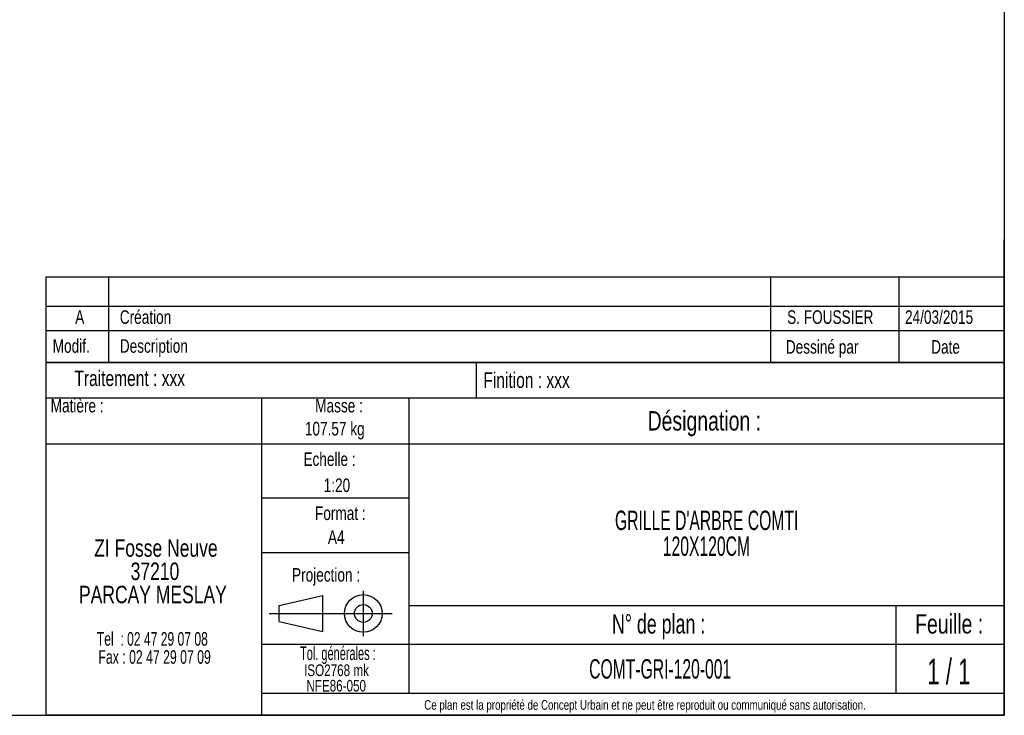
# Model space of a CAD drawing. Header units: millimetres. Extents: x 200 to 5740, y 200 to 4000.
# Tile 6 of 38: x 3052 to 5740, y 200 to 2100. Entities that reach past the tile are written whole.
import ezdxf

# ---------------------------------------------------------------- set-up
doc = ezdxf.new("R2010")
doc.units = ezdxf.units.MM
doc.header["$LTSCALE"] = 20
doc.layers.add('FORMAT', color=7, linetype='Continuous')
doc.styles.add('SLDTEXTSTYLE0', font='TXT', dxfattribs={"width": 0.605})
doc.styles.add('SLDTEXTSTYLE1', font='TXT', dxfattribs={"width": 0.75})
doc.styles.add('SLDTEXTSTYLE2', font='TXT', dxfattribs={"width": 0.666667})
doc.styles.add('SLDTEXTSTYLE3', font='TXT', dxfattribs={"width": 0.675})
doc.styles.add('SLDTEXTSTYLE4', font='TXT', dxfattribs={"width": 0.65})
doc.styles.add('SLDTEXTSTYLE5', font='TXT', dxfattribs={"width": 0.6875})

# ---------------------------------------------------------------- blocks, each defined once
blk = doc.blocks.new('SW_NOTE_0')
at = {"layer": 'FORMAT', "color": 0, "attachment_point": 2, "style": 'SLDTEXTSTYLE0'}
for s, insert, char_height in [("GRILLE D'ARBRE COMTI", (425.8, 68.2), 52.917), ('120X120CM', (425.2, -2.3), 52.92)]:
    blk.add_mtext(s, dxfattribs=dict(at, insert=insert, char_height=char_height))
blk = doc.blocks.new('SW_NOTE_0_1')
at = {"layer": 'FORMAT', "color": 0, "char_height": 31.75, "attachment_point": 2, "style": 'SLDTEXTSTYLE1'}
for s, insert in [('ISO2768 mk', (115.6, 40.9)), ('NFE86-050', (114.7, -1.4))]:
    blk.add_mtext(s, dxfattribs=dict(at, insert=insert))
blk = doc.blocks.new('SW_NOTE_0_2')
at = {"layer": 'FORMAT', "color": 0, "attachment_point": 2}
for s, insert, char_height, style in [('ZI Fosse Neuve', (221, 61.4), 47.625, 'SLDTEXTSTYLE1'), ('37210', (218.4, -2.1), 47.62, 'SLDTEXTSTYLE1'), ('PARCAY MESLAY', (212.8, -65.6), 47.625, 'SLDTEXTSTYLE1'), ('Tel  : 02 47 29 07 08', (211.3, -192.1), 37.042, 'SLDTEXTSTYLE2'), ('Fax : 02 47 29 07 09', (217.5, -241.5), 37.042, 'SLDTEXTSTYLE3')]:
    blk.add_mtext(s, dxfattribs=dict(at, insert=insert, char_height=char_height, style=style))

msp = doc.modelspace()

# ---------------------------------------------------------------- linework, layer by layer
at = {"layer": 'FORMAT', "color": 7}
for p, q in [((5740, 4000), (5740, 200)), ((5740, 1163.605), (5740, 1500)), ((5740, 1500), (5740, 1317.765)), ((3124.819, 1317.765), (3124.819, 1397.765)), ((3124.819, 1397.765), (5740, 1397.765)), ((3295.799, 1317.765), (3295.799, 1397.765)), ((5453.239, 1317.765), (5453.239, 1397.765)), ((5740, 1317.765), (5740, 1397.765)), ((3124.819, 1163.605), (3124.819, 1317.765)), ((3124.819, 1317.765), (5740, 1317.765)), ((3124.819, 1317.765), (5740, 1317.765)), ((3295.799, 1163.605), (3295.799, 1317.765)), ((5453.239, 1163.605), (5453.239, 1317.765)), ((3124.819, 1251.283), (5740, 1251.283)), ((5740, 1163.605), (3124.819, 1163.605)), ((3124.819, 200), (3124.819, 1163.605)), ((3124.819, 1163.605), (5740, 1163.605)), ((4298.052, 1163.605), (4298.052, 1067.565)), ((5740, 200), (5740, 1163.605)), ((3124.819, 1067.565), (5740, 1067.565)), ((3712.216, 1067.565), (3712.216, 200)), ((4114.428, 1067.565), (4114.428, 260.413)), ((3124.819, 941.679), (4114.428, 941.679)), ((4114.428, 941.679), (5740, 941.679)), ((3712.216, 793.856), (4114.428, 793.856)), ((3712.216, 644.644), (4114.428, 644.644)), ((3990.211, 540.462), (3990.211, 416.492)), ((3760.643, 500.163), (3878.608, 527.341)), ((3878.608, 527.341), (3878.608, 429.037)), ((3878.608, 527.341), (3878.608, 429.037)), ((3760.643, 456.215), (3760.643, 500.163)), ((4114.428, 500.368), (5740, 500.368)), ((5444.129, 500.368), (5444.129, 260.413)), ((3733.465, 478.189), (4068.854, 478.189)), ((3760.643, 456.215), (3878.608, 429.037)), ((3712.216, 394.278), (5740, 394.278)), ((3712.216, 260.413), (5740, 260.413)), ((200, 200), (5740, 200)), ((5740, 200), (3124.819, 200))]:
    msp.add_line(p, q, dxfattribs=at)
at = {"layer": 'FORMAT'}
msp.add_line((5102.104, 1397.765), (5102.104, 1163.605), dxfattribs=at)
at = {"layer": 'FORMAT', "color": 7}
for radius in [51.478, 24.287]:
    msp.add_circle((3990.211, 478.189), radius, dxfattribs=at)

# ---------------------------------------------------------------- block references
at = {"layer": 'FORMAT'}
for name, p in [('SW_NOTE_0', (4501.648, 690.794)), ('SW_NOTE_0_2', (3203.086, 619.376)), ('SW_NOTE_0_1', (3801.465, 298.106))]:
    msp.add_blockref(name, p, dxfattribs=at)

# ---------------------------------------------------------------- texts
for s, insert, char_height, attachment_point, style in [('A', (3216.153, 1306.279), 37.042, 2, 'SLDTEXTSTYLE1'), ('Création', (3325.514, 1306.279), 37.0417, 1, 'SLDTEXTSTYLE1'), ('S. FOUSSIER', (5147.202, 1306.251), 37.04167, 1, 'SLDTEXTSTYLE1'), ('24/03/2015', (5468.971, 1306.251), 37.0417, 1, 'SLDTEXTSTYLE1'), ('Modif.', (3142.366, 1227.32), 37.0417, 1, 'SLDTEXTSTYLE1'), ('Description', (3325.514, 1227.32), 37.04167, 1, 'SLDTEXTSTYLE1'), ('Dessiné par', (5143.601, 1224.824), 37.04167, 1, 'SLDTEXTSTYLE1'), ('Date', (5540.379, 1224.824), 37.0417, 1, 'SLDTEXTSTYLE1'), ('Traitement : xxx', (3201.518, 1141.707), 42.33333, 1, 'SLDTEXTSTYLE1'), ('Finition : xxx', (4317.789, 1136.622), 42.33333, 1, 'SLDTEXTSTYLE1'), ('Matière :', (3136.855, 1064.381), 37.0417, 1, 'SLDTEXTSTYLE1'), ('Masse :', (3923.981, 1064.381), 37.0417, 2, 'SLDTEXTSTYLE1'), ('Désignation :', (4921.148, 1030.782), 52.91667, 2, 'SLDTEXTSTYLE1'), ('107.57 kg', (3830.743, 1001.478), 37.0417, 1, 'SLDTEXTSTYLE1'), ('Echelle :', (3826.832, 918.094), 37.0417, 1, 'SLDTEXTSTYLE1'), ('1:20', (3882.087, 846.969), 37.0417, 1, 'SLDTEXTSTYLE1'), ('Format :', (3927.505, 770.489), 37.0417, 2, 'SLDTEXTSTYLE1'), ('A4', (3916.355, 705.185), 37.0417, 2, 'SLDTEXTSTYLE1'), ('Projection :', (3795.621, 602.276), 37.04167, 1, 'SLDTEXTSTYLE1'), ('N° de plan :', (4796.319, 476.197), 52.91667, 2, 'SLDTEXTSTYLE5'), ('Feuille :', (5589.409, 476.197), 52.9167, 2, 'SLDTEXTSTYLE1'), ('Tol. générales :', (3920.798, 388.044), 37.04167, 2, 'SLDTEXTSTYLE0'), ('COMT-GRI-120-001', (4800.618, 353.241), 52.91667, 2, 'SLDTEXTSTYLE0'), ('1 / 1', (5588.725, 354.717), 70, 2, 'SLDTEXTSTYLE4'), ('Ce plan est la propriété de Concept Urbain et ne peut être reproduit ou communiqué sans autorisation.', (4759.214, 241.653), 26.458333, 2, 'SLDTEXTSTYLE1')]:
    msp.add_mtext(s, dxfattribs=dict(at, insert=insert, char_height=char_height, attachment_point=attachment_point, style=style))

doc.saveas('drawing.dxf')
